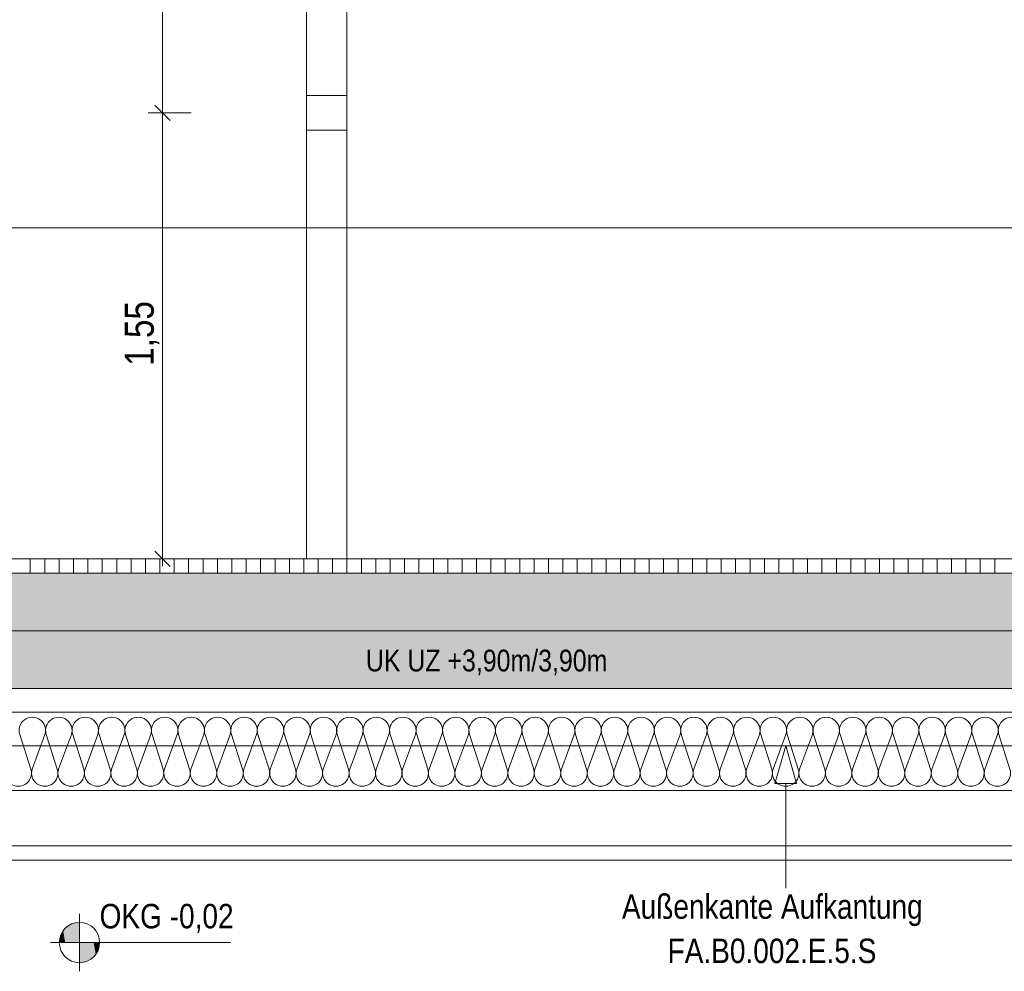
# Model space of a CAD drawing. Extents: x -720 to 300, y 62 to 1162.
# Tile 7 of 143: x -552 to -483, y 200 to 266. Entities that reach past the tile are written whole.
import ezdxf
from ezdxf.lldxf.tags import DXFTag

# ---------------------------------------------------------------- set-up
doc = ezdxf.new("R2010")
doc.units = 0
doc.layers.get('0').update_dxf_attribs({"lineweight": 13})
for name, color, linetype, lineweight, true_color in [('00_Beschriftung UZ', 3, 'Continuous', 35, 0x00ff00), ('30 -33 Aussenwände- 2 nichttragend', 7, 'Continuous', 9, 0x003dff), ('30 -33 Aussenwände- 7 Fassade_ Elemente', 7, 'Continuous', 9, 0x00aacc), ('30 -34 Innenwände- 2 nichttragend', 7, 'Continuous', 18, 0xff7fe6), ('30 -35 Decken- 1 Konstruktion-Träger- Stahlbeton', 7, 'Continuous', 13, 0x33aa00), ('60- 61 allgemeine Ausstattung- 1 Möbel', 7, 'Continuous', 9, 0x00cccc), ('70 -72 Beschriftung- 1 Beschriftung allgemein', 7, 'Continuous', 9, 0xff6633), ('70 -72 Beschriftung- 2 Beschriftung Bauteile', 7, 'Continuous', 9, 0x9999ff), ('70 -76 Bemaßung- 2 Allgemein', 9, 'Continuous', 5, 0x808080), ('iwb_Schraffur_Unterzug', 7, 'Continuous', 5, 0xffffcc)]:
    doc.layers.add(name, color=color, linetype=linetype, lineweight=lineweight, true_color=true_color)
doc.layers.add('70 -71 Achsen- 1 Gebäudeachsen', color=7, linetype='STRICHPUNKT2-A06G94018I', lineweight=18)
doc.layers.add('70 -72 Beschriftung- 5 Höhenkoten', color=7, linetype='Continuous', lineweight=15)
doc.styles.get("Standard").update_dxf_attribs({"font": 'ARIALN.TTF'})
tags = doc.linetypes.add('fein_strichliert-A06G94028I', pattern=[4, 1, -2, 1]).pattern_tags.tags
tags[8:9] = [DXFTag(74, 4), DXFTag(75, 0), DXFTag(340, '0'), DXFTag(46, 0.0), DXFTag(50, 0.0), DXFTag(44, 0.0), DXFTag(45, 0.0)]
tags[6:7] = [DXFTag(74, 4), DXFTag(75, 0), DXFTag(340, '0'), DXFTag(46, 0.0), DXFTag(50, 0.0), DXFTag(44, 0.0), DXFTag(45, 0.0)]
tags[4:5] = [DXFTag(74, 4), DXFTag(75, 0), DXFTag(340, '0'), DXFTag(46, 0.0), DXFTag(50, 0.0), DXFTag(44, 0.0), DXFTag(45, 0.0)]
tags = doc.linetypes.add('STRICHPUNKT2-A06G94018I', pattern=[12.7, 6.35, -3.175, 0, -3.175]).pattern_tags.tags
tags[10:11] = [DXFTag(74, 4), DXFTag(75, 0), DXFTag(340, '0'), DXFTag(46, 0.0), DXFTag(50, 0.0), DXFTag(44, 0.0), DXFTag(45, 0.0)]
tags[8:9] = [DXFTag(74, 4), DXFTag(75, 0), DXFTag(340, '0'), DXFTag(46, 0.0), DXFTag(50, 0.0), DXFTag(44, 0.0), DXFTag(45, 0.0)]
tags[6:7] = [DXFTag(74, 4), DXFTag(75, 0), DXFTag(340, '0'), DXFTag(46, 0.0), DXFTag(50, 0.0), DXFTag(44, 0.0), DXFTag(45, 0.0)]
tags[4:5] = [DXFTag(74, 4), DXFTag(75, 0), DXFTag(340, '0'), DXFTag(46, 0.0), DXFTag(50, 0.0), DXFTag(44, 0.0), DXFTag(45, 0.0)]

# ---------------------------------------------------------------- blocks, each defined once
blk = doc.blocks.new('Referenz-A06G94038I')
at = {"layer": '00_Beschriftung UZ', "color": 0, "linetype": 'Continuous', "lineweight": -2, "ltscale": 0.13}
blk.add_solid([(-531.689, 221.242), (-530.357, 223.912), (-529.019, 221.243)], dxfattribs=at)
at = {"layer": '30 -33 Aussenwände- 2 nichttragend', "color": 0, "linetype": 'fein_strichliert-A06G94028I', "lineweight": -2, "ltscale": 0.13}
blk.add_line((-458.357, 215.912), (-552.457, 215.912), dxfattribs=at)
at = {"layer": '30 -33 Aussenwände- 7 Fassade_ Elemente', "color": 0, "linetype": 'Continuous', "lineweight": -2, "ltscale": 0.13}
for p, q in [((-458.857, 227.912), (-601.857, 227.912)), ((-601.857, 218.272), (-458.857, 218.272)), ((-551.671, 216.712), (-550.9, 214.312)), ((-550.81, 214.312), (-549.922, 216.712)), ((-549.832, 216.712), (-549.061, 214.312)), ((-548.971, 214.312), (-548.084, 216.712)), ((-547.994, 216.712), (-547.222, 214.312)), ((-547.132, 214.312), (-546.245, 216.712)), ((-546.155, 216.712), (-545.384, 214.312)), ((-545.294, 214.312), (-544.407, 216.712)), ((-544.317, 216.712), (-543.545, 214.312)), ((-543.455, 214.312), (-542.568, 216.712)), ((-542.478, 216.712), (-541.707, 214.312)), ((-541.617, 214.312), (-540.73, 216.712)), ((-540.64, 216.712), (-539.868, 214.312)), ((-539.778, 214.312), (-538.891, 216.712)), ((-538.801, 216.712), (-538.03, 214.312)), ((-537.94, 214.312), (-537.053, 216.712)), ((-536.963, 216.712), (-536.191, 214.312)), ((-536.101, 214.312), (-535.214, 216.712)), ((-535.124, 216.712), (-534.353, 214.312)), ((-534.263, 214.312), (-533.376, 216.712)), ((-533.286, 216.712), (-532.514, 214.312)), ((-532.424, 214.312), (-531.537, 216.712)), ((-531.447, 216.712), (-530.676, 214.312)), ((-530.586, 214.312), (-529.699, 216.712)), ((-529.609, 216.712), (-528.837, 214.312)), ((-528.747, 214.312), (-527.86, 216.712)), ((-527.77, 216.712), (-526.999, 214.312)), ((-526.909, 214.312), (-526.021, 216.712)), ((-525.931, 216.712), (-525.16, 214.312)), ((-525.07, 214.312), (-524.183, 216.712)), ((-524.093, 216.712), (-523.322, 214.312)), ((-523.232, 214.312), (-522.344, 216.712)), ((-522.254, 216.712), (-521.483, 214.312)), ((-521.393, 214.312), (-520.506, 216.712)), ((-520.416, 216.712), (-519.645, 214.312)), ((-519.555, 214.312), (-518.667, 216.712)), ((-518.577, 216.712), (-517.806, 214.312)), ((-517.716, 214.312), (-516.829, 216.712)), ((-516.739, 216.712), (-515.967, 214.312)), ((-515.877, 214.312), (-514.99, 216.712)), ((-514.9, 216.712), (-514.129, 214.312)), ((-514.039, 214.312), (-513.152, 216.712)), ((-513.062, 216.712), (-512.29, 214.312)), ((-512.2, 214.312), (-511.313, 216.712)), ((-511.223, 216.712), (-510.452, 214.312)), ((-510.362, 214.312), (-509.475, 216.712)), ((-509.385, 216.712), (-508.613, 214.312)), ((-508.523, 214.312), (-507.636, 216.712)), ((-507.546, 216.712), (-506.775, 214.312)), ((-506.685, 214.312), (-505.798, 216.712)), ((-505.708, 216.712), (-504.936, 214.312)), ((-504.846, 214.312), (-503.959, 216.712)), ((-503.869, 216.712), (-503.098, 214.312)), ((-503.008, 214.312), (-502.121, 216.712)), ((-502.031, 216.712), (-501.259, 214.312)), ((-501.169, 214.312), (-500.282, 216.712)), ((-500.192, 216.712), (-499.421, 214.312)), ((-499.331, 214.312), (-498.444, 216.712)), ((-498.354, 216.712), (-497.582, 214.312)), ((-497.492, 214.312), (-496.605, 216.712)), ((-496.515, 216.712), (-495.744, 214.312)), ((-495.654, 214.312), (-494.766, 216.712)), ((-494.676, 216.712), (-493.905, 214.312)), ((-493.815, 214.312), (-492.928, 216.712)), ((-492.838, 216.712), (-492.067, 214.312)), ((-491.977, 214.312), (-491.089, 216.712)), ((-490.999, 216.712), (-490.228, 214.312)), ((-490.138, 214.312), (-489.251, 216.712)), ((-489.161, 216.712), (-488.39, 214.312)), ((-488.3, 214.312), (-487.412, 216.712)), ((-487.322, 216.712), (-486.551, 214.312)), ((-486.461, 214.312), (-485.574, 216.712)), ((-485.484, 216.712), (-484.713, 214.312)), ((-484.623, 214.312), (-483.735, 216.712)), ((-483.645, 216.712), (-482.874, 214.312)), ((-454.357, 212.812), (-606.857, 212.812)), ((-601.357, 212.812), (-459.357, 212.812)), ((-459.357, 208.972), (-601.357, 208.972)), ((-604.957, 207.972), (-455.757, 207.972))]:
    blk.add_line(p, q, dxfattribs=at)
for centre, major_axis, end_param in [((-550.797, 216.994), (-0.539, 0.744), 1.254884), ((-550.797, 216.994), (0.539, 0.744), 1.254884), ((-550.797, 216.994), (0.874, -0.282), 1.254884), ((-548.958, 216.994), (0.874, -0.282), 3.764652), ((-548.958, 216.994), (-0.539, 0.744), 1.254884), ((-548.958, 216.994), (0.539, 0.744), 1.254884), ((-548.958, 216.994), (0.874, -0.282), 1.254884), ((-547.12, 216.994), (0.874, -0.282), 3.764652), ((-547.12, 216.994), (-0.539, 0.744), 1.254884), ((-547.12, 216.994), (0.539, 0.744), 1.254884), ((-547.12, 216.994), (0.874, -0.282), 1.254884), ((-545.281, 216.994), (0.874, -0.282), 3.764652), ((-543.442, 216.994), (0.874, -0.282), 3.764652), ((-541.604, 216.994), (0.874, -0.282), 3.764652), ((-539.765, 216.994), (0.874, -0.282), 3.764652), ((-537.927, 216.994), (0.874, -0.282), 3.764652), ((-536.088, 216.994), (0.874, -0.282), 3.764652), ((-534.25, 216.994), (0.874, -0.282), 3.764652), ((-532.411, 216.994), (0.874, -0.282), 3.764652), ((-530.573, 216.994), (0.874, -0.282), 3.764652), ((-528.734, 216.994), (0.874, -0.282), 3.764652), ((-526.896, 216.994), (0.874, -0.282), 3.764652), ((-525.057, 216.994), (0.874, -0.282), 3.764652), ((-523.219, 216.994), (0.874, -0.282), 3.764652), ((-521.38, 216.994), (0.874, -0.282), 3.764652), ((-519.542, 216.994), (0.874, -0.282), 3.764652), ((-517.703, 216.994), (0.874, -0.282), 3.764652), ((-515.865, 216.994), (0.874, -0.282), 3.764652), ((-514.026, 216.994), (0.874, -0.282), 3.764652), ((-512.187, 216.994), (0.874, -0.282), 3.764652), ((-510.349, 216.994), (0.874, -0.282), 3.764652), ((-508.51, 216.994), (0.874, -0.282), 3.764652), ((-506.672, 216.994), (0.874, -0.282), 3.764652), ((-504.833, 216.994), (0.874, -0.282), 3.764652), ((-502.995, 216.994), (0.874, -0.282), 3.764652), ((-501.156, 216.994), (0.874, -0.282), 3.764652), ((-499.318, 216.994), (0.874, -0.282), 3.764652), ((-497.479, 216.994), (0.874, -0.282), 3.764652), ((-495.641, 216.994), (0.874, -0.282), 3.764652), ((-493.802, 216.994), (0.874, -0.282), 3.764652), ((-491.964, 216.994), (0.874, -0.282), 3.764652), ((-490.125, 216.994), (0.874, -0.282), 3.764652), ((-488.287, 216.994), (0.874, -0.282), 3.764652), ((-486.448, 216.994), (0.874, -0.282), 3.764652), ((-484.61, 216.994), (0.874, -0.282), 3.764652), ((-482.771, 216.994), (0.874, -0.282), 3.764652), ((-551.774, 214.03), (-0.684, -0.614), 2.721951), ((-549.935, 214.03), (-0.874, 0.282), 1.255075), ((-549.935, 214.03), (-0.874, 0.282), 3.765224), ((-549.935, 214.03), (0.539, -0.744), 1.255075), ((-548.097, 214.03), (-0.874, 0.282), 3.765224), ((-548.097, 214.03), (-0.874, 0.282), 1.255075), ((-548.097, 214.03), (0.539, -0.744), 1.255075), ((-546.258, 214.03), (-0.874, 0.282), 3.765224), ((-544.42, 214.03), (-0.874, 0.282), 3.765224), ((-542.581, 214.03), (-0.874, 0.282), 3.765224), ((-540.743, 214.03), (-0.874, 0.282), 3.765224), ((-538.904, 214.03), (-0.874, 0.282), 3.765224), ((-537.066, 214.03), (-0.874, 0.282), 3.765224), ((-535.227, 214.03), (-0.874, 0.282), 3.765224), ((-533.389, 214.03), (-0.874, 0.282), 3.765224), ((-531.55, 214.03), (-0.874, 0.282), 3.765224), ((-529.711, 214.03), (-0.874, 0.282), 3.765224), ((-527.873, 214.03), (-0.874, 0.282), 3.765224), ((-526.034, 214.03), (-0.874, 0.282), 3.765224), ((-524.196, 214.03), (-0.874, 0.282), 3.765224), ((-522.357, 214.03), (-0.874, 0.282), 3.765224), ((-520.519, 214.03), (-0.874, 0.282), 3.765224), ((-518.68, 214.03), (-0.874, 0.282), 3.765224), ((-516.842, 214.03), (-0.874, 0.282), 3.765224), ((-515.003, 214.03), (-0.874, 0.282), 3.765224), ((-513.165, 214.03), (-0.874, 0.282), 3.765224), ((-511.326, 214.03), (-0.874, 0.282), 3.765224), ((-509.488, 214.03), (-0.874, 0.282), 3.765224), ((-507.649, 214.03), (-0.874, 0.282), 3.765224), ((-505.811, 214.03), (-0.874, 0.282), 3.765224), ((-503.972, 214.03), (-0.874, 0.282), 3.765224), ((-502.134, 214.03), (-0.874, 0.282), 3.765224), ((-500.295, 214.03), (-0.874, 0.282), 3.765224), ((-498.456, 214.03), (-0.874, 0.282), 3.765224), ((-496.618, 214.03), (-0.874, 0.282), 3.765224), ((-494.779, 214.03), (-0.874, 0.282), 3.765224), ((-492.941, 214.03), (-0.874, 0.282), 3.765224), ((-491.102, 214.03), (-0.874, 0.282), 3.765224), ((-489.264, 214.03), (-0.874, 0.282), 3.765224), ((-487.425, 214.03), (-0.874, 0.282), 3.765224), ((-485.587, 214.03), (-0.874, 0.282), 3.765224), ((-483.748, 214.03), (-0.874, 0.282), 3.765224), ((-549.935, 214.03), (-0.539, -0.744), 1.255075), ((-548.097, 214.03), (-0.539, -0.744), 1.255075)]:
    blk.add_ellipse(centre, major_axis=major_axis, ratio=1, start_param=0, end_param=end_param, dxfattribs=at)
at = {"layer": '30 -34 Innenwände- 2 nichttragend', "color": 0, "lineweight": -2}
for p, q in [((-296.857, 228.912), (-552.457, 228.912)), ((-550.937, 228.912), (-550.937, 227.912)), ((-549.937, 228.912), (-549.937, 227.912)), ((-548.937, 228.912), (-548.937, 227.912)), ((-547.937, 228.912), (-547.937, 227.912)), ((-546.937, 228.912), (-546.937, 227.912)), ((-545.937, 228.912), (-545.937, 227.912)), ((-544.937, 228.912), (-544.937, 227.912)), ((-543.937, 228.912), (-543.937, 227.912)), ((-542.937, 228.912), (-542.937, 227.912)), ((-541.937, 228.912), (-541.937, 227.912)), ((-540.937, 228.912), (-540.937, 227.912)), ((-539.937, 228.912), (-539.937, 227.912)), ((-538.937, 228.912), (-538.937, 227.912)), ((-537.937, 228.912), (-537.937, 227.912)), ((-536.937, 228.912), (-536.937, 227.912)), ((-535.937, 228.912), (-535.937, 227.912)), ((-534.937, 228.912), (-534.937, 227.912)), ((-533.937, 228.912), (-533.937, 227.912)), ((-532.937, 228.912), (-532.937, 227.912)), ((-531.937, 228.912), (-531.937, 227.912)), ((-530.937, 228.912), (-530.937, 227.912)), ((-529.937, 228.912), (-529.937, 227.912)), ((-528.937, 228.912), (-528.937, 227.912)), ((-527.937, 228.912), (-527.937, 227.912)), ((-526.937, 228.912), (-526.937, 227.912)), ((-525.937, 228.912), (-525.937, 227.912)), ((-524.937, 228.912), (-524.937, 227.912)), ((-523.937, 228.912), (-523.937, 227.912)), ((-522.937, 228.912), (-522.937, 227.912)), ((-521.937, 228.912), (-521.937, 227.912)), ((-520.937, 228.912), (-520.937, 227.912)), ((-519.937, 228.912), (-519.937, 227.912)), ((-518.937, 228.912), (-518.937, 227.912)), ((-517.937, 228.912), (-517.937, 227.912)), ((-516.937, 228.912), (-516.937, 227.912)), ((-515.937, 228.912), (-515.937, 227.912)), ((-514.937, 228.912), (-514.937, 227.912)), ((-513.937, 228.912), (-513.937, 227.912)), ((-512.937, 228.912), (-512.937, 227.912)), ((-511.937, 228.912), (-511.937, 227.912)), ((-510.937, 228.912), (-510.937, 227.912)), ((-509.937, 228.912), (-509.937, 227.912)), ((-508.937, 228.912), (-508.937, 227.912)), ((-507.937, 228.912), (-507.937, 227.912)), ((-506.937, 228.912), (-506.937, 227.912)), ((-505.937, 228.912), (-505.937, 227.912)), ((-504.937, 228.912), (-504.937, 227.912)), ((-503.937, 228.912), (-503.937, 227.912)), ((-502.937, 228.912), (-502.937, 227.912)), ((-501.937, 228.912), (-501.937, 227.912)), ((-500.937, 228.912), (-500.937, 227.912)), ((-499.937, 228.912), (-499.937, 227.912)), ((-498.937, 228.912), (-498.937, 227.912)), ((-497.937, 228.912), (-497.937, 227.912)), ((-496.937, 228.912), (-496.937, 227.912)), ((-495.937, 228.912), (-495.937, 227.912)), ((-494.937, 228.912), (-494.937, 227.912)), ((-493.937, 228.912), (-493.937, 227.912)), ((-492.937, 228.912), (-492.937, 227.912)), ((-491.937, 228.912), (-491.937, 227.912)), ((-490.937, 228.912), (-490.937, 227.912)), ((-489.937, 228.912), (-489.937, 227.912)), ((-488.937, 228.912), (-488.937, 227.912)), ((-487.937, 228.912), (-487.937, 227.912)), ((-486.937, 228.912), (-486.937, 227.912)), ((-485.937, 228.912), (-485.937, 227.912)), ((-484.937, 228.912), (-484.937, 227.912)), ((-483.937, 228.912), (-483.937, 227.912)), ((-296.857, 227.912), (-552.457, 227.912))]:
    blk.add_line(p, q, dxfattribs=at)
at = {"layer": '30 -34 Innenwände- 2 nichttragend', "color": 0, "linetype": 'Continuous', "lineweight": -2, "ltscale": 0.13}
for p, q in [((-296.857, 228.912), (-552.457, 228.912)), ((-296.857, 227.912), (-552.457, 227.912))]:
    blk.add_line(p, q, dxfattribs=at)
at = {"layer": '30 -35 Decken- 1 Konstruktion-Träger- Stahlbeton', "color": 0, "linetype": 'fein_strichliert-A06G94028I', "lineweight": -2, "ltscale": 0.13}
for p, q in [((-2.357, 223.912), (-682.362, 223.912)), ((-2.357, 215.912), (-682.362, 215.912))]:
    blk.add_line(p, q, dxfattribs=at)
at = {"layer": '60- 61 allgemeine Ausstattung- 1 Möbel', "color": 0, "linetype": 'Continuous', "lineweight": -2, "ltscale": 0.13}
for p, q in [((-531.757, 228.912), (-531.757, 326.112)), ((-528.957, 326.112), (-528.957, 228.912)), ((-531.757, 261.112), (-528.957, 261.112)), ((-531.757, 258.712), (-531.757, 261.112)), ((-528.957, 261.112), (-528.957, 258.712)), ((-528.957, 258.712), (-531.757, 258.712)), ((-528.957, 228.912), (-531.757, 228.912))]:
    blk.add_line(p, q, dxfattribs=at)
at = {"layer": '70 -71 Achsen- 1 Gebäudeachsen', "color": 0, "linetype": 'STRICHPUNKT2-A06G94018I', "lineweight": -2, "ltscale": 0.13}
blk.add_line((-682.362, 219.912), (76.456, 219.912), dxfattribs=at)
at = {"layer": '70 -72 Beschriftung- 2 Beschriftung Bauteile', "color": 0, "lineweight": -2}
for p, q in [((-499.206, 213.314), (-498.456, 215.912)), ((-498.456, 215.912), (-497.706, 213.314)), ((-497.706, 213.314), (-499.206, 213.314))]:
    blk.add_line(p, q, dxfattribs=at)
at = {"layer": '70 -72 Beschriftung- 2 Beschriftung Bauteile', "color": 0, "linetype": 'Continuous', "lineweight": -2, "ltscale": 0.13}
blk.add_line((-498.456, 213.314), (-498.456, 206.034), dxfattribs=at)
at = {"layer": '70 -72 Beschriftung- 5 Höhenkoten', "color": 0, "linetype": 'Continuous', "lineweight": -2, "ltscale": 0.13}
for p, q in [((-547.524, 200.253), (-547.524, 204.253)), ((-547.524, 202.253), (-547.524, 203.653)), ((-547.524, 203.653), (-547.524, 202.253)), ((-549.524, 202.253), (-537.008, 202.253)), ((-547.524, 202.253), (-548.924, 202.253)), ((-548.924, 202.253), (-547.524, 202.253)), ((-547.524, 200.853), (-547.524, 202.253)), ((-547.524, 202.253), (-546.124, 202.253)), ((-546.124, 202.253), (-547.524, 202.253)), ((-547.524, 202.253), (-547.524, 200.853))]:
    blk.add_line(p, q, dxfattribs=at)
for major_axis in [(0, 1.4), (1.4, 0), (-1.4, 0), (0, -1.4)]:
    blk.add_ellipse((-547.524, 202.253), major_axis=major_axis, ratio=1, start_param=0, end_param=1.570796, dxfattribs=at)
at = {"layer": '70 -72 Beschriftung- 5 Höhenkoten', "color": 0, "lineweight": -2}
for points in [[(-548.514, 202.253), (-548.657, 203.076), (-548.514, 203.243)], [(-548.347, 202.253), (-548.514, 203.243), (-548.347, 203.386)], [(-548.514, 202.253), (-548.514, 203.243), (-548.347, 202.253)], [(-548.16, 202.253), (-548.347, 203.386), (-548.16, 203.5)], [(-548.347, 202.253), (-548.347, 203.386), (-548.16, 202.253)], [(-547.957, 202.253), (-548.16, 203.5), (-547.957, 203.584)], [(-548.16, 202.253), (-548.16, 203.5), (-547.957, 202.253)], [(-547.743, 202.253), (-547.957, 203.584), (-547.743, 203.636)], [(-547.957, 202.253), (-547.957, 203.584), (-547.743, 202.253)], [(-547.524, 202.253), (-547.743, 203.636), (-547.524, 203.653)], [(-547.743, 202.253), (-547.743, 203.636), (-547.524, 202.253)], [(-548.856, 202.253), (-548.907, 202.472), (-548.856, 202.686)], [(-548.772, 202.253), (-548.856, 202.686), (-548.772, 202.889)], [(-548.856, 202.253), (-548.856, 202.686), (-548.772, 202.253)], [(-548.657, 202.253), (-548.772, 202.889), (-548.657, 203.076)], [(-548.772, 202.253), (-548.772, 202.889), (-548.657, 202.253)], [(-548.657, 202.253), (-548.657, 203.076), (-548.514, 202.253)], [(-548.907, 202.253), (-548.924, 202.253), (-548.907, 202.472)], [(-548.907, 202.253), (-548.907, 202.472), (-548.856, 202.253)], [(-547.524, 200.853), (-547.524, 202.253), (-547.305, 200.87)], [(-547.305, 200.87), (-547.524, 202.253), (-547.305, 202.253)], [(-547.305, 200.87), (-547.305, 202.253), (-547.092, 200.921)], [(-547.092, 200.921), (-547.305, 202.253), (-547.092, 202.253)], [(-547.092, 200.921), (-547.092, 202.253), (-546.889, 201.006)], [(-546.889, 201.006), (-547.092, 202.253), (-546.889, 202.253)], [(-546.889, 201.006), (-546.889, 202.253), (-546.701, 201.12)], [(-546.701, 201.12), (-546.889, 202.253), (-546.701, 202.253)], [(-546.701, 201.12), (-546.701, 202.253), (-546.534, 201.263)], [(-546.534, 201.263), (-546.701, 202.253), (-546.534, 202.253)], [(-546.534, 201.263), (-546.534, 202.253), (-546.392, 201.43)], [(-546.392, 201.43), (-546.534, 202.253), (-546.392, 202.253)], [(-546.392, 201.43), (-546.392, 202.253), (-546.277, 201.617)], [(-546.277, 201.617), (-546.392, 202.253), (-546.277, 202.253)], [(-546.277, 201.617), (-546.277, 202.253), (-546.193, 201.82)], [(-546.193, 201.82), (-546.277, 202.253), (-546.193, 202.253)], [(-546.193, 201.82), (-546.193, 202.253), (-546.141, 202.034)], [(-546.141, 202.034), (-546.193, 202.253), (-546.141, 202.253)], [(-546.141, 202.034), (-546.141, 202.253), (-546.124, 202.253)]]:
    blk.add_solid(points, dxfattribs=at)
at = {"layer": '70 -76 Bemaßung- 2 Allgemein', "color": 0, "linetype": 'Continuous', "lineweight": -2, "ltscale": 0.13}
for p, q in [((-541.757, 260.973), (-541.757, 278.852)), ((-541.757, 259.412), (-541.757, 260.973)), ((-541.227, 259.382), (-542.288, 260.443)), ((-542.288, 260.443), (-541.227, 259.382)), ((-541.757, 260.412), (-541.757, 258.852)), ((-539.757, 259.912), (-542.757, 259.912)), ((-539.757, 259.912), (-542.757, 259.912)), ((-541.757, 229.973), (-541.757, 258.852)), ((-4.416, 251.912), (-682.362, 251.912)), ((-541.757, 228.412), (-541.757, 229.973)), ((-541.227, 228.382), (-542.288, 229.443)), ((-539.757, 228.912), (-542.757, 228.912))]:
    blk.add_line(p, q, dxfattribs=at)
at = {"layer": '00_Beschriftung UZ', "color": 0, "linetype": 'ByBlock', "lineweight": -2, "ltscale": 0.13, "insert": (-527.625, 222.604), "char_height": 1.51033, "attachment_point": 1}
blk.add_mtext('{\\fArial Narrow;UK UZ +3,90m/3,90m}', dxfattribs=at)
at = {"layer": '70 -72 Beschriftung- 1 Beschriftung allgemein', "color": 0, "linetype": 'Continuous', "lineweight": -2, "ltscale": 0.13, "insert": (-506.663, 202.525), "char_height": 1.7, "attachment_point": 1}
blk.add_mtext('{\\fArial Narrow;FA.B0.002.E.5.S}', dxfattribs=at)
at = {"layer": '70 -72 Beschriftung- 2 Beschriftung Bauteile', "color": 0, "linetype": 'Continuous', "lineweight": -2, "ltscale": 0.13, "insert": (-509.834, 205.601), "char_height": 1.7, "attachment_point": 1}
blk.add_mtext('{\\fArial Narrow;Außenkante Aufkantung}', dxfattribs=at)
at = {"layer": '70 -72 Beschriftung- 5 Höhenkoten', "color": 0, "linetype": 'Continuous', "lineweight": -2, "ltscale": 0.13, "insert": (-546.124, 204.938), "char_height": 1.7, "attachment_point": 1}
blk.add_mtext('{\\fArial Narrow;OKG -0,02}', dxfattribs=at)
at = {"layer": '70 -76 Bemaßung- 2 Allgemein', "color": 0, "linetype": 'Continuous', "lineweight": -2, "ltscale": 0.13, "insert": (-544.373, 242.338), "char_height": 2.01377, "attachment_point": 1, "rotation": 90}
blk.add_mtext('{\\fArial Narrow;1,55}', dxfattribs=at)
blk = doc.blocks.new('Referenz-A06G94058I')
at = {"layer": 'iwb_Schraffur_Unterzug', "linetype": 'Continuous', "ltscale": 0.13}
for points in [[(-682.362, 227.912), (-2.356, 227.912), (-682.362, 225.659)], [(-682.362, 225.659), (-2.356, 227.912), (-2.356, 219.912)], [(-682.362, 225.659), (-2.356, 219.912), (-682.362, 222.165)], [(-682.362, 222.165), (-2.356, 219.912), (-682.362, 219.912)]]:
    blk.add_solid(points, dxfattribs=at)

msp = doc.modelspace()

# ---------------------------------------------------------------- block references
at = {"color": 8, "lineweight": 13, "ltscale": 0.13, "true_color": 0x808080}
msp.add_blockref('Referenz-A06G94038I', (0, 0), dxfattribs=at)
at = {"color": 8, "lineweight": 25, "ltscale": 0.25, "true_color": 0x808080}
msp.add_blockref('Referenz-A06G94058I', (0, 0), dxfattribs=at)

doc.saveas('drawing.dxf')
